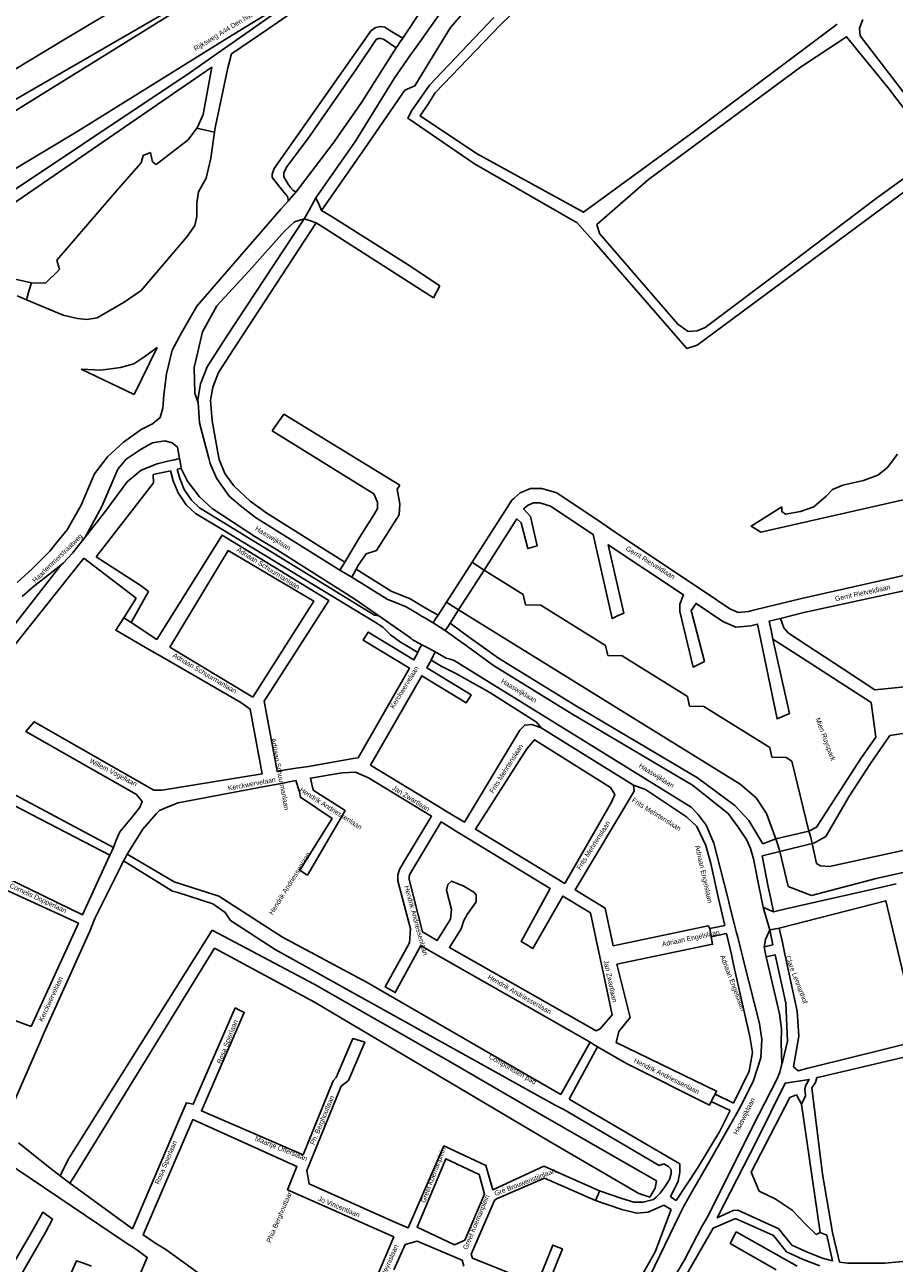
# Model space of a CAD drawing. Header units: metres. Extents: x 89872 to 99175, y 455036 to 468911.
# Tile 143 of 196: x 92389 to 92831, y 467668 to 468297. Entities that reach past the tile are written whole.
import ezdxf

# ---------------------------------------------------------------- set-up
doc = ezdxf.new("R2010")
doc.units = ezdxf.units.M
doc.layers.add('STRNM', color=7, linetype='Continuous')
doc.layers.add('Wegdeel doorgaand', color=1, linetype='Continuous')
doc.layers.add('Waterdeel', color=7, linetype='Continuous', true_color=0x00aaff)
doc.layers.add('Wegdeel', color=7, linetype='Continuous', true_color=0x9a9a9a)

msp = doc.modelspace()

# ---------------------------------------------------------------- linework, layer by layer
at = {"layer": 'Waterdeel', "lineweight": -3}
for p, q in [((92456.75, 468133.36), (92444.94, 468109.53)), ((92450.52, 468128.83), (92456.75, 468133.36)), ((92438.11, 468123.27), (92444.8, 468125.12)), ((92444.8, 468125.12), (92450.52, 468128.83)), ((92444.94, 468109.53), (92418.01, 468122.37)), ((92418.01, 468122.37), (92428.09, 468121.88)), ((92428.09, 468121.88), (92438.11, 468123.27)), ((92603.65, 468004.01), (92616.73, 468024.4)), ((92616.73, 468024.4), (92619.54, 468022.5)), ((92619.54, 468022.5), (92622.79, 468020.31)), ((92622.79, 468020.31), (92642.67, 468007.98)), ((92642.67, 468007.98), (92643.92, 468002.67)), ((92607.06, 468001.82), (92603.65, 468004.01)), ((92609.8, 468000.06), (92607.06, 468001.82)), ((92752.87, 467911.56), (92609.8, 468000.06)), ((92643.92, 468002.67), (92651.61, 468002.44)), ((92651.61, 468002.44), (92684.41, 467982.1)), ((92684.41, 467982.1), (92685.61, 467976.97)), ((92685.61, 467976.97), (92692.9, 467976.84)), ((92692.9, 467976.84), (92726.2, 467956.18)), ((92726.2, 467956.18), (92727.17, 467951.27)), ((92727.17, 467951.27), (92734.45, 467951.07)), ((92734.45, 467951.07), (92768, 467930.26)), ((92768, 467930.26), (92769.08, 467925.38)), ((92769.08, 467925.38), (92776.2, 467925.18)), ((92776.2, 467925.18), (92779.12, 467923.36)), ((92779.12, 467923.36), (92787.84, 467887.76)), ((92760.98, 467904.61), (92752.87, 467911.56)), ((92766.23, 467896.74), (92760.98, 467904.61)), ((92771.04, 467883.79), (92766.23, 467896.74)), ((92787.84, 467887.76), (92788.56, 467885.14)), ((92798.22, 467869.85), (92900.89, 467892.08)), ((92772.02, 467880.79), (92771.04, 467883.79)), ((92773.1, 467877.46), (92772.02, 467880.79)), ((92788.56, 467885.14), (92789.55, 467881.54)), ((92789.55, 467881.54), (92791.63, 467871.26)), ((92901.46, 467881.41), (92822.01, 467863.68)), ((92777.27, 467859.65), (92773.1, 467877.46)), ((92791.63, 467871.26), (92793.77, 467870.19)), ((92793.77, 467870.19), (92798.22, 467869.85)), ((92822.01, 467863.68), (92789.18, 467855.08)), ((92789.18, 467855.08), (92777.27, 467859.65)), ((92411.56, 467721.1), (92484.64, 467837.41)), ((92484.64, 467837.41), (92536.52, 467810.13)), ((92485.78, 467828.32), (92415.72, 467714.28)), ((92536.67, 467800.95), (92485.78, 467828.32)), ((92536.52, 467810.13), (92604.68, 467771.11)), ((92655.56, 467730.5), (92536.67, 467800.95)), ((92604.68, 467771.11), (92651.63, 467743.83)), ((92778.19, 467752.58), (92781.59, 467753.93)), ((92781.59, 467753.93), (92784.03, 467749.13)), ((92758.54, 467714.55), (92778.19, 467752.58)), ((92784.03, 467749.13), (92793.61, 467683.92)), ((92651.63, 467743.83), (92710.35, 467710.23)), ((92701.44, 467703.81), (92655.56, 467730.5)), ((92407.39, 467712.77), (92411.56, 467721.1)), ((92412.32, 467708.98), (92407.39, 467712.77)), ((92415.72, 467714.28), (92412.32, 467708.98)), ((92710.35, 467710.23), (92709.77, 467706.5)), ((92762.55, 467704.96), (92758.54, 467714.55)), ((92706.95, 467701.97), (92701.44, 467703.81)), ((92709.77, 467706.5), (92706.95, 467701.97)), ((92770.75, 467701.05), (92762.55, 467704.96)), ((92779.38, 467695.31), (92770.75, 467701.05)), ((92786.26, 467687.99), (92779.38, 467695.31)), ((92791.57, 467682.97), (92786.26, 467687.99)), ((92747.81, 467678.3), (92750.84, 467684.36)), ((92750.84, 467684.36), (92781.89, 467666.93)), ((92793.61, 467683.92), (92791.57, 467682.97)), ((92771.28, 467665.04), (92747.81, 467678.3))]:
    msp.add_line(p, q, dxfattribs=at)
for points in [[(92846.19, 468058.39), (92763.37, 468039.61), (92758.42, 468042.63), (92774.09, 468052.37), (92774.09, 468050.05), (92775.99, 468048.66), (92783.63, 468050.05), (92790.32, 468052.37), (92796.53, 468057.93), (92799.87, 468061.17), (92805.12, 468063.49), (92815.63, 468065.8), (92822.79, 468068.58), (92827.57, 468072.29), (92832.82, 468079.23)], [(92348.34, 467607.84), (92393.76, 467685.49), (92398.68, 467694.21), (92403.61, 467690.8), (92400.2, 467684.36), (92382.78, 467654.05)]]:
    msp.add_lwpolyline(points, dxfattribs=at)
at = {"layer": 'Wegdeel'}
for p, q in [((92565.48, 468294.28), (92567.73, 468295.78)), ((92567.73, 468295.78), (92570.31, 468296.42)), ((92570.31, 468296.42), (92572.35, 468296.1)), ((92572.35, 468296.1), (92574.93, 468294.38)), ((92516.17, 468224.23), (92565.48, 468294.28)), ((92567.95, 468289.76), (92557.96, 468274.83)), ((92569.02, 468290.3), (92567.95, 468289.76)), ((92570.42, 468290.3), (92569.02, 468290.3)), ((92571.71, 468289.87), (92570.42, 468290.3)), ((92574.86, 468287.72), (92571.71, 468289.87)), ((92574.93, 468294.38), (92577.4, 468292.88)), ((92577.4, 468292.88), (92581.45, 468290.4)), ((92581.45, 468290.4), (92579.73, 468287.83)), ((92578.19, 468285.46), (92574.86, 468287.72)), ((92579.12, 468286.92), (92578.19, 468285.46)), ((92579.73, 468287.83), (92579.12, 468286.92)), ((92557.96, 468274.83), (92533.25, 468239.38)), ((92472.48, 468238.78), (92476.83, 468244.69)), ((92476.83, 468244.69), (92481.2, 468243.73)), ((92456.25, 468226.28), (92472.48, 468238.78)), ((92481.2, 468243.73), (92485.88, 468242.7)), ((92485.88, 468242.7), (92483.94, 468229.52)), ((92533.25, 468239.38), (92522.5, 468224.98)), ((92449.57, 468230.91), (92453.39, 468232.3)), ((92453.39, 468232.3), (92454.34, 468227.67)), ((92437.16, 468214.23), (92448.62, 468227.2)), ((92448.62, 468227.2), (92449.57, 468230.91)), ((92454.34, 468227.67), (92456.25, 468226.28)), ((92483.94, 468229.52), (92481.55, 468219.33)), ((92481.55, 468219.33), (92477.73, 468212.38)), ((92515.09, 468221.33), (92516.17, 468224.23)), ((92515.09, 468219.72), (92515.09, 468221.33)), ((92520.45, 468213.12), (92515.09, 468219.72)), ((92522.5, 468224.98), (92521.11, 468222.08)), ((92521.11, 468222.08), (92521.11, 468220.15)), ((92521.11, 468220.15), (92521.21, 468219.61)), ((92521.21, 468219.61), (92523.32, 468216.31)), ((92405.65, 468177.65), (92437.16, 468214.23)), ((92522.93, 468210.05), (92520.45, 468213.12)), ((92523.32, 468216.31), (92524.44, 468214.56)), ((92524.44, 468214.56), (92525.73, 468213.16)), ((92525.73, 468213.16), (92527.33, 468212.44)), ((92477.73, 468212.38), (92476.78, 468206.83)), ((92476.78, 468206.83), (92476.78, 468199.88)), ((92523.26, 468208.76), (92522.93, 468210.05)), ((92525, 468209.76), (92523.24, 468207.74)), ((92523.24, 468207.74), (92523.26, 468208.76)), ((92527.33, 468212.44), (92525, 468209.76)), ((92533.69, 468202.76), (92537.4, 468209.39)), ((92537.4, 468209.39), (92538.99, 468205.8)), ((92531.41, 468198.69), (92533.69, 468202.76)), ((92538.99, 468205.8), (92540.24, 468202.99)), ((92540.24, 468202.99), (92545.58, 468199.65)), ((92475.82, 468195.24), (92472, 468189.69)), ((92476.78, 468199.88), (92475.82, 468195.24)), ((92491.71, 468138.63), (92531.41, 468198.69)), ((92537.43, 468196.73), (92497.12, 468135.13)), ((92534.57, 468197.66), (92531.41, 468198.69)), ((92531.41, 468198.69), (92534.57, 468197.66)), ((92537.43, 468196.73), (92534.57, 468197.66)), ((92534.57, 468197.66), (92537.43, 468196.73)), ((92542.12, 468193.73), (92537.43, 468196.73)), ((92545.58, 468199.65), (92583.77, 468175.71)), ((92472, 468189.69), (92448.62, 468162.36)), ((92597.04, 468158.61), (92542.12, 468193.73)), ((92407.09, 468173.01), (92405.65, 468177.65)), ((92583.77, 468175.71), (92600.35, 468164.74)), ((92399.93, 468166.07), (92407.09, 468173.01)), ((92391.55, 468161.94), (92392.8, 468166.17)), ((92392.8, 468166.17), (92399.93, 468166.07)), ((92600.35, 468164.74), (92598.8, 468161.86)), ((92390.29, 468157.64), (92391.55, 468161.94)), ((92409, 468149.85), (92390.29, 468157.64)), ((92448.62, 468162.36), (92440.02, 468156.34)), ((92598.8, 468161.86), (92597.04, 468158.61)), ((92440.02, 468156.34), (92426.18, 468148.46)), ((92416.16, 468148), (92409, 468149.85)), ((92420.93, 468147.54), (92416.16, 468148)), ((92426.18, 468148.46), (92420.93, 468147.54)), ((92482.04, 468123.55), (92491.71, 468138.63)), ((92497.12, 468135.13), (92487.82, 468120.62)), ((92478.72, 468114.95), (92482.04, 468123.55)), ((92487.82, 468120.62), (92484.97, 468113.24)), ((92477.39, 468107.01), (92478.72, 468114.95)), ((92484.97, 468113.24), (92483.87, 468106.69)), ((92477.51, 468105.25), (92477.39, 468107.01)), ((92483.87, 468106.69), (92484.57, 468096.05)), ((92478.17, 468095.1), (92477.51, 468105.25)), ((92480.23, 468087.36), (92478.17, 468095.1)), ((92484.57, 468096.05), (92487.51, 468079.97)), ((92515.16, 468091.02), (92518.4, 468095.63)), ((92518.4, 468095.63), (92521.1, 468099.45)), ((92521.1, 468099.45), (92579.98, 468063.46)), ((92482.29, 468079.62), (92480.23, 468087.36)), ((92566.71, 468059.07), (92515.16, 468091.02)), ((92456.73, 468074.36), (92462.11, 468075.57)), ((92462.11, 468075.57), (92465.57, 468076.35)), ((92465.57, 468076.35), (92468.13, 468076.93)), ((92468.13, 468076.93), (92468.53, 468074.4)), ((92482.95, 468077.12), (92482.29, 468079.62)), ((92483.65, 468074.5), (92482.95, 468077.12)), ((92487.51, 468079.97), (92488.13, 468076.54)), ((92488.13, 468076.54), (92491.15, 468069.42)), ((92441.46, 468065.09), (92448.62, 468071.11)), ((92448.62, 468071.11), (92456.73, 468074.36)), ((92463.42, 468070.73), (92454.66, 468068.79)), ((92454.66, 468068.79), (92454.82, 468064.63)), ((92464.79, 468065.64), (92463.42, 468070.73)), ((92468.92, 468071.94), (92466.88, 468071.49)), ((92466.88, 468071.49), (92468.15, 468066.79)), ((92468.53, 468074.4), (92468.92, 468071.94)), ((92486.83, 468067), (92483.65, 468074.5)), ((92491.15, 468069.42), (92495.7, 468063.04)), ((92454.33, 468064), (92425.7, 468027.11)), ((92430.48, 468050.27), (92441.46, 468065.09)), ((92454.82, 468064.63), (92454.33, 468064)), ((92467.37, 468059.53), (92464.79, 468065.64)), ((92468.15, 468066.79), (92470.49, 468061.24)), ((92493.3, 468057.93), (92486.83, 468067)), ((92495.7, 468063.04), (92503.98, 468055.28)), ((92579.98, 468063.46), (92578.64, 468061.38)), ((92471.48, 468053.49), (92467.37, 468059.53)), ((92470.49, 468061.24), (92474.19, 468055.81)), ((92474.19, 468055.81), (92478.26, 468051.98)), ((92498.85, 468053.12), (92493.3, 468057.93)), ((92568.62, 468054.9), (92566.71, 468059.07)), ((92578.64, 468061.38), (92580.07, 468053.97)), ((92420.13, 468037.08), (92430.48, 468050.27)), ((92476.12, 468049.14), (92471.48, 468053.49)), ((92478.26, 468051.98), (92567.16, 467997.41)), ((92506.63, 468047.08), (92498.85, 468053.12)), ((92503.98, 468055.28), (92512.35, 468049.26)), ((92567.18, 468048.88), (92568.62, 468051.66)), ((92568.62, 468051.66), (92568.62, 468054.9)), ((92580.07, 468053.97), (92579.6, 468048.41)), ((92490.91, 468040.2), (92476.12, 468049.14)), ((92549.54, 468020.22), (92506.63, 468047.08)), ((92512.35, 468049.26), (92552, 468024.3)), ((92559.55, 468036.83), (92567.18, 468048.88)), ((92579.6, 468048.41), (92568.17, 468030.21)), ((92417.41, 468033.61), (92420.13, 468037.08)), ((92567.21, 467994.06), (92490.91, 468040.2)), ((92413.74, 468028.93), (92417.41, 468033.61)), ((92552, 468024.3), (92559.55, 468036.83)), ((92419.5, 468026.3), (92392.29, 467992.42)), ((92409, 468023.87), (92413.74, 468028.93)), ((92445.98, 468006.07), (92419.5, 468026.3)), ((92425.7, 468027.11), (92448.56, 468012.32)), ((92562.89, 468028.5), (92558.59, 468022.48)), ((92568.17, 468030.21), (92562.89, 468028.5)), ((92375.41, 467981.56), (92407.75, 468022.89)), ((92407.75, 468022.89), (92409, 468023.87)), ((92549.54, 468020.22), (92550.68, 468022.11)), ((92550.68, 468022.11), (92549.54, 468020.22)), ((92552.37, 468018.6), (92549.54, 468020.22)), ((92550.68, 468022.11), (92552, 468024.3)), ((92552, 468024.3), (92550.68, 468022.11)), ((92555.68, 468016.72), (92552.37, 468018.6)), ((92556.59, 468018.53), (92555.68, 468016.72)), ((92555.68, 468016.72), (92556.59, 468018.53)), ((92557.75, 468020.82), (92556.59, 468018.53)), ((92556.59, 468018.53), (92557.75, 468020.82)), ((92558.59, 468022.48), (92557.75, 468020.82)), ((92557.75, 468020.82), (92575.61, 468009.69)), ((92448.56, 468012.32), (92452.22, 468009.48)), ((92573.51, 468005.6), (92555.68, 468016.72)), ((92439.73, 467996.16), (92445.98, 468006.07)), ((92452.22, 468009.48), (92443.43, 467993.73)), ((92583.2, 468001.59), (92573.51, 468005.6)), ((92575.61, 468009.69), (92585.24, 468005.7)), ((92585.24, 468005.7), (92591.25, 468002.17)), ((92588.92, 467998.23), (92583.2, 468001.59)), ((92591.25, 468002.17), (92594.96, 467999.99)), ((92594.96, 467999.99), (92599.4, 467997.39)), ((92441.61, 467994.92), (92439.73, 467996.16)), ((92443.43, 467993.73), (92441.61, 467994.92)), ((92567.16, 467997.41), (92569.4, 467997.07)), ((92571.34, 467991.3), (92567.21, 467994.06)), ((92569.4, 467997.07), (92582.73, 467987.79)), ((92591.08, 467996.97), (92588.92, 467998.23)), ((92592.62, 467996.06), (92591.08, 467996.97)), ((92596.93, 467993.53), (92592.62, 467996.06)), ((92598.18, 467995.49), (92596.93, 467993.53)), ((92599.4, 467997.39), (92598.18, 467995.49)), ((92604.31, 467991.5), (92605.5, 467993.36)), ((92605.5, 467993.36), (92611.45, 467989.05)), ((92767.59, 467994.36), (92770.58, 467995.1)), ((92768.58, 467989.84), (92767.59, 467994.36)), ((92770.58, 467995.1), (92773.41, 467995.8)), ((92773.41, 467995.8), (92775.04, 467991.05)), ((92392.29, 467992.42), (92344.9, 467932.71)), ((92575.22, 467987.41), (92571.34, 467991.3)), ((92580.31, 467983.7), (92575.22, 467987.41)), ((92582.73, 467987.79), (92584.85, 467986.33)), ((92603.11, 467989.63), (92604.31, 467991.5)), ((92609.18, 467985.23), (92603.11, 467989.63)), ((92611.45, 467989.05), (92614.77, 467986.65)), ((92614.77, 467986.65), (92630.08, 467975.57)), ((92769.58, 467985.32), (92768.58, 467989.84)), ((92775.04, 467991.05), (92777.43, 467988.27)), ((92777.43, 467988.27), (92804.84, 467970.36)), ((92584.35, 467981.33), (92580.31, 467983.7)), ((92589.06, 467978.55), (92584.35, 467981.33)), ((92584.85, 467986.33), (92585.8, 467985.66)), ((92585.8, 467985.66), (92586.2, 467985.09)), ((92586.2, 467985.09), (92591.1, 467982.44)), ((92590.23, 467980.78), (92589.06, 467978.55)), ((92591.1, 467982.44), (92590.23, 467980.78)), ((92610.89, 467984), (92609.18, 467985.23)), ((92612.5, 467982.83), (92610.89, 467984)), ((92627.62, 467971.89), (92612.5, 467982.83)), ((92784.09, 467975.94), (92769.58, 467985.32)), ((92595.92, 467974.52), (92596.98, 467976.75)), ((92601.08, 467971.55), (92595.92, 467974.52)), ((92596.98, 467976.75), (92597.94, 467978.76)), ((92597.94, 467978.76), (92603.47, 467975.58)), ((92603.47, 467975.58), (92605.52, 467975.04)), ((92605.52, 467975.04), (92607.56, 467974.49)), ((92607.56, 467974.49), (92728.05, 467899.98)), ((92630.08, 467975.57), (92669.74, 467951.17)), ((92819.45, 467953.08), (92784.09, 467975.94)), ((92604.73, 467969.71), (92601.08, 467971.55)), ((92608.83, 467967.65), (92604.73, 467969.71)), ((92667.42, 467947.41), (92627.62, 467971.89)), ((92804.84, 467970.36), (92821.36, 467959.56)), ((92625.75, 467958.11), (92608.83, 467967.65)), ((92649.43, 467943.03), (92625.75, 467958.11)), ((92821.36, 467959.56), (92839.98, 467961.41)), ((92669.74, 467951.17), (92731.15, 467914.79)), ((92821.9, 467935.52), (92819.45, 467953.08)), ((92651.74, 467940.15), (92649.43, 467943.03)), ((92728.64, 467911.14), (92667.42, 467947.41)), ((92698.7, 467911.1), (92651.74, 467940.15)), ((92844.76, 467938.72), (92829.01, 467936.26)), ((92814.58, 467925.2), (92821.9, 467935.52)), ((92829.01, 467936.26), (92819.04, 467922.18)), ((92791.63, 467889.75), (92814.58, 467925.2)), ((92819.04, 467922.18), (92808.13, 467905.16)), ((92432.69, 467875.55), (92360.79, 467912.89)), ((92363.7, 467917.27), (92434.6, 467879.44)), ((92746.75, 467896.78), (92728.64, 467911.14)), ((92731.15, 467914.79), (92750.27, 467900.86)), ((92704.8, 467908.88), (92698.7, 467911.1)), ((92725.71, 467895.04), (92704.8, 467908.88)), ((92808.13, 467905.16), (92796.4, 467885.12)), ((92728.05, 467899.98), (92731.59, 467896.16)), ((92750.27, 467900.86), (92757.24, 467893.17)), ((92730.94, 467890.12), (92725.71, 467895.04)), ((92731.59, 467896.16), (92735.69, 467890.83)), ((92751.9, 467889.79), (92746.75, 467896.78)), ((92757.24, 467893.17), (92764.34, 467881.24)), ((92735.47, 467880.39), (92730.94, 467890.12)), ((92735.69, 467890.83), (92739.48, 467881.73)), ((92756.19, 467883.54), (92751.9, 467889.79)), ((92771.04, 467883.79), (92787.84, 467887.76)), ((92787.84, 467887.76), (92791.63, 467889.75)), ((92737.92, 467871.32), (92735.47, 467880.39)), ((92739.48, 467881.73), (92746.39, 467854.57)), ((92758.15, 467878.88), (92756.19, 467883.54)), ((92764.34, 467881.24), (92771.04, 467883.79)), ((92789.55, 467881.54), (92773.1, 467877.46)), ((92790.62, 467881.88), (92789.55, 467881.54)), ((92796.4, 467885.12), (92790.62, 467881.88)), ((92433.69, 467877.6), (92432.69, 467875.55)), ((92434.6, 467879.44), (92433.69, 467877.6)), ((92439.62, 467872.63), (92440.39, 467874.04)), ((92440.39, 467874.04), (92441.51, 467876.11)), ((92441.51, 467876.11), (92465.32, 467861.94)), ((92759.76, 467873.63), (92758.15, 467878.88)), ((92762.72, 467858.37), (92759.76, 467873.63)), ((92773.1, 467877.46), (92764.04, 467875.16)), ((92764.04, 467875.16), (92767.21, 467859.42)), ((92464.43, 467857.2), (92439.62, 467872.63)), ((92741.97, 467853.54), (92737.92, 467871.32)), ((92465.32, 467861.94), (92488.1, 467854.75)), ((92467.27, 467856.55), (92464.43, 467857.2)), ((92485.02, 467850.92), (92467.27, 467856.55)), ((92488.1, 467854.75), (92520.32, 467833.88)), ((92746.39, 467854.57), (92747.09, 467851.84)), ((92763.21, 467855.9), (92762.72, 467858.37)), ((92763.72, 467853.26), (92763.21, 467855.9)), ((92767.21, 467859.42), (92768.24, 467854.31)), ((92491.19, 467846.48), (92485.02, 467850.92)), ((92743.12, 467848.46), (92741.97, 467853.54)), ((92745.08, 467839.88), (92743.12, 467848.46)), ((92747.09, 467851.84), (92747.67, 467849.52)), ((92747.67, 467849.52), (92749.87, 467840.89)), ((92764.52, 467849.13), (92763.72, 467853.26)), ((92767.85, 467847.62), (92764.52, 467849.13)), ((92768.24, 467854.31), (92769.76, 467846.75)), ((92494.03, 467842.41), (92491.19, 467846.48)), ((92516.74, 467827.59), (92494.03, 467842.41)), ((92769.76, 467846.75), (92767.85, 467847.62)), ((92737.48, 467838.28), (92745.08, 467839.88)), ((92737.87, 467836.05), (92737.48, 467838.28)), ((92738.21, 467834.16), (92737.87, 467836.05)), ((92746, 467835.8), (92738.21, 467834.16)), ((92748.43, 467825.15), (92746, 467835.8)), ((92749.87, 467840.89), (92750.9, 467836.83)), ((92750.9, 467836.83), (92751.66, 467833.86)), ((92520.32, 467833.88), (92563.37, 467810.92)), ((92751.66, 467833.86), (92753.54, 467826.34)), ((92658.97, 467748.59), (92516.74, 467827.59)), ((92749.57, 467820.11), (92748.43, 467825.15)), ((92753.54, 467826.34), (92754.25, 467823.53)), ((92754.25, 467823.53), (92754.8, 467821.32)), ((92757.9, 467783.49), (92749.57, 467820.11)), ((92754.8, 467821.32), (92762.65, 467790.06)), ((92563.37, 467810.92), (92661.75, 467753.96)), ((92762.65, 467790.06), (92763.92, 467781.99)), ((92661.75, 467753.96), (92676.67, 467780.61)), ((92676.67, 467780.61), (92678.8, 467779.31)), ((92678.8, 467779.31), (92680.5, 467778.26)), ((92759.13, 467775.4), (92757.9, 467783.49)), ((92763.92, 467781.99), (92763.42, 467772.71)), ((92680.5, 467778.26), (92666.01, 467751.67)), ((92757.41, 467765.84), (92759.13, 467775.4)), ((92763.42, 467772.71), (92759.5, 467760.69)), ((92749.6, 467749.67), (92757.41, 467765.84)), ((92759.5, 467760.69), (92753.09, 467747.97)), ((92738.93, 467751.85), (92740.18, 467754.27)), ((92740.18, 467754.27), (92749.6, 467749.67)), ((92663.29, 467746.37), (92658.97, 467748.59)), ((92666.01, 467751.67), (92722.32, 467718.76)), ((92738.25, 467750.54), (92738.93, 467751.85)), ((92747.77, 467745.89), (92738.25, 467750.54)), ((92753.09, 467747.97), (92751.03, 467744.29)), ((92711.74, 467717.91), (92663.29, 467746.37)), ((92751.03, 467744.29), (92737.55, 467720.29)), ((92742.62, 467735.33), (92747.77, 467745.89)), ((92731.27, 467716.58), (92742.62, 467735.33)), ((92714.09, 467718.87), (92711.74, 467717.91)), ((92716.44, 467717.51), (92714.09, 467718.87)), ((92717.85, 467715.99), (92716.44, 467717.51)), ((92720.46, 467700.27), (92731.27, 467716.58)), ((92722.32, 467718.76), (92722.32, 467714.59)), ((92737.55, 467720.29), (92729.3, 467706.21)), ((92714.55, 467707.22), (92716.99, 467710.93)), ((92716.99, 467710.93), (92717.91, 467713.83)), ((92721.36, 467709.96), (92717.54, 467702.08)), ((92717.91, 467713.83), (92717.85, 467715.99)), ((92722.32, 467714.59), (92721.36, 467709.96)), ((92680.71, 467703.25), (92681.51, 467705.11)), ((92681.51, 467705.11), (92692.72, 467701.16)), ((92710.27, 467701.97), (92712.29, 467703.94)), ((92712.29, 467703.94), (92713.11, 467705.13)), ((92713.11, 467705.13), (92714.55, 467707.22)), ((92729.3, 467706.21), (92724.54, 467697.72)), ((92679.41, 467700.21), (92680.71, 467703.25)), ((92692.72, 467695.6), (92679.41, 467700.21)), ((92692.72, 467701.16), (92698.93, 467699.3)), ((92698.93, 467699.3), (92703.7, 467699.3)), ((92703.7, 467699.3), (92708.95, 467700.69)), ((92714.2, 467697.91), (92706.09, 467694.21)), ((92708.95, 467700.69), (92710.27, 467701.97)), ((92717.85, 467695.63), (92714.2, 467697.91)), ((92717.54, 467702.08), (92720.46, 467700.27)), ((92724.54, 467697.72), (92723.12, 467694.9)), ((92700.36, 467693.74), (92692.72, 467695.6)), ((92706.09, 467694.21), (92700.36, 467693.74)), ((92722.13, 467692.94), (92704.57, 467656.91)), ((92709.72, 467674.12), (92717.85, 467695.63)), ((92723.12, 467694.9), (92722.13, 467692.94)), ((92702.08, 467660.63), (92709.72, 467674.12))]:
    msp.add_line(p, q, dxfattribs=at)
for points in [[(92661.09, 468326.38), (92630.99, 468296.97), (92597.93, 468262.69), (92594.27, 468256.78), (92590.26, 468250.92), (92619.03, 468231.84), (92673.25, 468202.02), (92729.68, 468243.22), (92802.2, 468297.52)], [(92614.52, 468306.05), (92605.81, 468295.82), (92595.21, 468278.77), (92587.65, 468266.22), (92582.55, 468263.95), (92562.44, 468234.68), (92540.24, 468202.99), (92538.99, 468205.8), (92537.4, 468209.39), (92557.5, 468238.08), (92577.07, 468269.98), (92585.15, 468281.42), (92588.25, 468285.8), (92608.46, 468314.39)], [(92815.19, 468299.99), (92813.46, 468295.49), (92813.8, 468291.68), (92853.61, 468239.76), (92857.08, 468237.68), (92861.92, 468239.41), (92864, 468236.64), (92863.31, 468234.56), (92860.88, 468230.76), (92731.06, 468134.51), (92725.87, 468132.78), (92678.57, 468187.18), (92675.39, 468190.75), (92669.92, 468196.88), (92667.79, 468198.1), (92617.99, 468226.65), (92584.06, 468249.85), (92586.14, 468253.65), (92595.14, 468266.52), (92627.68, 468300.97)], [(92875.83, 468018.44), (92785.17, 467998.71), (92773.41, 467995.8), (92770.58, 467995.1), (92767.59, 467994.36), (92768.58, 467989.84), (92769.58, 467985.32), (92777.9, 467947.52), (92774.09, 467945.81), (92771.7, 467944.74), (92761.76, 467992.92), (92758.37, 467992.09), (92750.71, 467991.41), (92744.11, 467994.26), (92730.51, 468003.37), (92728.05, 467999.78), (92734.73, 467973.85), (92731.81, 467972.43), (92729, 467971.07), (92722.32, 467999.32), (92722.32, 468003.03), (92724.06, 468007.68), (92685.91, 468033.23), (92693.79, 467998.37), (92690.88, 467997.27), (92687.9, 467995.72), (92678.14, 468038.44), (92656.62, 468052.85), (92651.07, 468054.53), (92647.96, 468054.53), (92645.12, 468053.28), (92642.91, 468051.38), (92646.42, 468047.49), (92649.76, 468032.67), (92647.37, 468031.97), (92644.99, 468031.28), (92641.65, 468044.24), (92639.48, 468046.34), (92622.79, 468020.31), (92609.8, 468000.06), (92605.5, 467993.36), (92604.31, 467991.5), (92603.11, 467989.63), (92600.69, 467991.16), (92596.93, 467993.53), (92598.18, 467995.49), (92599.4, 467997.39), (92603.65, 468004.01), (92616.73, 468024.4), (92633.33, 468050.29), (92636.88, 468055.82), (92638.14, 468056.91), (92641.17, 468059.53), (92646.42, 468061.84), (92652.15, 468061.84), (92659.79, 468059.53), (92682.21, 468044.51), (92689.98, 468039.31), (92728.13, 468013.76), (92734.58, 468009.44), (92747.62, 468000.71), (92751.91, 467998.86), (92757.16, 467999.32), (92759.67, 467999.94), (92765.9, 468001.48), (92772.29, 468003.05), (92783.42, 468005.8), (92878.74, 468027.2)], [(92347.29, 467879.95), (92418.7, 467845.3), (92431.54, 467873.07), (92432.69, 467875.55), (92433.69, 467877.6), (92434.6, 467879.44), (92435.8, 467883.12), (92437.81, 467887.37), (92444.49, 467895.47), (92448.01, 467900.04), (92449.07, 467902.86), (92446.25, 467906.38), (92389.95, 467938.41), (92392.12, 467940.94), (92394.18, 467943.34), (92455.05, 467908.49), (92459.27, 467908.49), (92510, 467916.92), (92504.02, 467949.74), (92499.21, 467953.07), (92459.4, 467976.06), (92452.79, 467979.88), (92435.68, 467989.76), (92439.73, 467996.16), (92441.61, 467994.92), (92443.43, 467993.73), (92456.52, 467985.1), (92489.73, 468038.08), (92543.88, 468004.86), (92511.15, 467953.77), (92517.62, 467918.18), (92526.15, 467919.6), (92533.54, 467920.52), (92556.28, 467924.61), (92558.85, 467925.03), (92584.92, 467970.45), (92561.42, 467984.74), (92562.76, 467986.95), (92563.91, 467988.84), (92587.11, 467974.73), (92589.06, 467978.55), (92590.23, 467980.78), (92591.1, 467982.44), (92594.52, 467980.6), (92597.94, 467978.76), (92596.98, 467976.75), (92595.92, 467974.52), (92593.63, 467970.77), (92616.23, 467957.02), (92615, 467955), (92613.73, 467952.92), (92591.13, 467966.67), (92565.11, 467921.34), (92599.13, 467900.59), (92604.02, 467897.61), (92612.77, 467892.27), (92641.01, 467939.11), (92643.47, 467941.58), (92646.99, 467941.93), (92651.74, 467940.15), (92698.7, 467911.1), (92699.07, 467908.14), (92669.04, 467857.96), (92684.29, 467848.66), (92688.43, 467829.59), (92736.59, 467839.74), (92737.48, 467838.28), (92737.87, 467836.05), (92738.21, 467834.16), (92738.9, 467830.31), (92690.27, 467820.15), (92696.96, 467793.05), (92691.32, 467786.01), (92689.92, 467780.38), (92740.94, 467755.74), (92740.18, 467754.27), (92738.93, 467751.85), (92738.25, 467750.54), (92737.29, 467748.68), (92695.2, 467769.82), (92680.5, 467778.26), (92678.8, 467779.31), (92676.67, 467780.61), (92602.02, 467823.17), (92595.83, 467826.71), (92590.69, 467829.65), (92577.69, 467805.75), (92575.18, 467807.21), (92572.62, 467808.69), (92584.88, 467831.12), (92585.49, 467838.17), (92579, 467862.45), (92579, 467865.63), (92579.86, 467868.33), (92582.45, 467872.66), (92596.04, 467895.41), (92564.13, 467914.83), (92557.44, 467917.64), (92550.76, 467917.29), (92534.53, 467914.64), (92536, 467908.63), (92552.3, 467898.21), (92549.02, 467892.61), (92533.03, 467865.36), (92531.46, 467866.39), (92529.13, 467867.92), (92545.56, 467894.16), (92529.5, 467904.95), (92528.94, 467907.79), (92527.18, 467913.42), (92518.81, 467911.84), (92511.23, 467910.41), (92467.36, 467902.16), (92462.64, 467900.23), (92457.86, 467898.28), (92456.25, 467896.47), (92449.42, 467888.78), (92441.51, 467876.11), (92440.39, 467874.04), (92439.62, 467872.63), (92438.19, 467869.74), (92425.08, 467843.38), (92422.45, 467837), (92399.38, 467785.43), (92396.99, 467779.93), (92382.52, 467746.89)], [(92839.43, 467799.82), (92826.83, 467852.42), (92772.8, 467838.52), (92770.06, 467838), (92767.94, 467837.61), (92766.42, 467842.72), (92764.52, 467849.13), (92767.85, 467847.62), (92769.76, 467846.75), (92776.17, 467848.39), (92824.81, 467859.31), (92832.17, 467860.97)], [(92720.28, 467662.7), (92724.41, 467669.77), (92733.24, 467686.65), (92735.1, 467689.9), (92736.74, 467692.77), (92759.35, 467737.92), (92771.53, 467761.68), (92773.1, 467765.34), (92774.12, 467769.58), (92774.34, 467770.49), (92776.89, 467781.19), (92776.03, 467800.4), (92770.68, 467825.02), (92766.07, 467823.95), (92765.57, 467826.34), (92765.02, 467829.01), (92769.58, 467830.08), (92767.94, 467837.61), (92770.06, 467838), (92772.8, 467838.52), (92774.37, 467831.19), (92775.45, 467826.13), (92781.8, 467796.31), (92782.66, 467783.65), (92780.08, 467768.15), (92782.32, 467766.08), (92787.32, 467767.32), (92790.83, 467768.19), (92843.52, 467781.21)], [(92386.19, 467729.44), (92389.44, 467726.89), (92400.72, 467718.02), (92407.39, 467712.77), (92412.32, 467708.98), (92444.16, 467685.87), (92468.57, 467742.9), (92471.65, 467749.85), (92475.03, 467749.07), (92496.34, 467797.97), (92498.6, 467796.86), (92500.92, 467795.74), (92479.17, 467745.7), (92530.81, 467723.33), (92546.11, 467761.05), (92547.62, 467762.65), (92556.14, 467782.53), (92559.58, 467781.38), (92562.18, 467780.52), (92553.85, 467761.2), (92550.2, 467758.3), (92535.72, 467722.85), (92532.68, 467715.35), (92533.87, 467708.6), (92577.79, 467689.11), (92584.23, 467686.25), (92602.4, 467727.92), (92623.65, 467718.01), (92627.2, 467705.67), (92653.16, 467717.61), (92681.51, 467705.11), (92680.71, 467703.25), (92679.41, 467700.21), (92653.49, 467711.53), (92629.1, 467701.06), (92628.15, 467700.27), (92626.98, 467697.56), (92616.29, 467672.94), (92616.91, 467670.86), (92649.76, 467657.78), (92657.73, 467677.57), (92660.19, 467676.58), (92662.64, 467675.59), (92652.7, 467650.92)], [(92844.88, 467774.96), (92793.07, 467762.88), (92791.92, 467762.61), (92791.16, 467760.15), (92789.4, 467757.45), (92794.79, 467713.51), (92799.87, 467683.87), (92803.4, 467668.97), (92807.68, 467668.46), (92826.44, 467668.46), (92841, 467669.71)], [(92433.69, 467628.89), (92451.71, 467671.31), (92445.76, 467675.7), (92440.57, 467678.84), (92385.43, 467716.18), (92379.63, 467721.2), (92363.09, 467714.66), (92335.45, 467713.91), (92296.94, 467713.34), (92292.81, 467713.44), (92273.35, 467713.15), (92272.46, 467711.62), (92271.5, 467709.97), (92271.5, 467708.29), (92271.57, 467654.13)], [(92793.4, 467666.97), (92784.93, 467670.28), (92776.48, 467674.21), (92769.89, 467682.4), (92750.91, 467690.95), (92750.12, 467690.89), (92739.15, 467686.09), (92722.14, 467656.39)], [(92612.56, 467666.89), (92611.65, 467669.96), (92588.88, 467679.54), (92582.71, 467677.91), (92577.03, 467665.03)], [(92403.69, 467642.34), (92415.72, 467669.58), (92419.25, 467668.35), (92423.3, 467666.93)]]:
    msp.add_lwpolyline(points, dxfattribs=at)
for points in [[(92726.49, 468141.42), (92721.3, 468145.23), (92681.49, 468191.28), (92680.1, 468195.78), (92706.41, 468218.62), (92783.61, 468275.74), (92806.95, 468291.12), (92828.07, 468265.16), (92849.53, 468237.12), (92850.57, 468234), (92850.22, 468229.5), (92821.49, 468208.73), (92775.3, 468173.62), (92735.15, 468143.5), (92730.99, 468141.77)], [(92505.37, 467955.73), (92463.18, 467981.19), (92492.8, 468030.2), (92536.37, 468004.54)], [(92663.86, 467861.12), (92618.42, 467888.83), (92644.53, 467929.61), (92648.4, 467934.18), (92687.1, 467909.9), (92689.21, 467906.38), (92687.46, 467902.51)], [(92679.71, 467786.36), (92605.19, 467828.71), (92611.1, 467838.1), (92612.51, 467842.32), (92614.27, 467845.49), (92618.84, 467851.83), (92618.84, 467855.35), (92617.52, 467856.74), (92612.58, 467859.74), (92608.78, 467861.31), (92606.18, 467862.39), (92604.41, 467860.63), (92603.71, 467857.81), (92606.18, 467847.96), (92605.82, 467843.03), (92598.99, 467832.23), (92591.56, 467836.61), (92584.72, 467863.2), (92584.72, 467864.75), (92585.11, 467865.97), (92600.92, 467892.43), (92609.64, 467887.13), (92615.29, 467883.69), (92656.33, 467858.71), (92641.57, 467831.78), (92644.85, 467829.85), (92647.62, 467828.22), (92662.83, 467854.76), (92676.9, 467846.2), (92680.28, 467830.18), (92682.73, 467818.56), (92687.81, 467794.46), (92681.82, 467787.42)], [(92392.75, 467788.48), (92381.6, 467792.7), (92378.08, 467793.05), (92366.45, 467792.9), (92325.18, 467812.97), (92313.38, 467820.07), (92325.98, 467849.91), (92347.52, 467872.74), (92416.68, 467841.05)], [(92749.33, 467695.05), (92741.24, 467691.36), (92761.13, 467730.38), (92775.78, 467759.82), (92786.88, 467761.43), (92787.88, 467761.67), (92786.29, 467758.8), (92785.77, 467756.93), (92786.18, 467753.31), (92784.03, 467749.13), (92793.61, 467683.92), (92796.96, 467682.52), (92799.88, 467669.58), (92794.72, 467670.96), (92786.59, 467674.14), (92779.14, 467677.6), (92773.64, 467684.44), (92772.53, 467685.82), (92751.67, 467695.21)], [(92550.89, 467619.3), (92537.27, 467626.01), (92529.32, 467630.18), (92505.85, 467643.06), (92461.11, 467675.31), (92455.57, 467678.67), (92449.59, 467682.71), (92474.76, 467741.26), (92527.71, 467717.48), (92523, 467705.67), (92576.91, 467681.75), (92566.07, 467656.19), (92564.12, 467651.04)], [(92607.85, 467677.72), (92588.79, 467686.59), (92603.35, 467721.38), (92620.38, 467713.48), (92622.94, 467703.36), (92613.09, 467680.11)]]:
    msp.add_lwpolyline(points, close=True, dxfattribs=at)
at = {"layer": 'Wegdeel doorgaand'}
for points in [[(92374.83, 468268.93), (92409.35, 468289.65), (92471.39, 468326.9)], [(92608.46, 468314.39), (92588.25, 468285.8), (92585.15, 468281.42), (92577.07, 468269.98), (92557.5, 468238.08), (92537.4, 468209.39), (92533.69, 468202.76), (92531.41, 468198.69), (92526.48, 468197.09), (92521.34, 468192.35), (92503.32, 468172.12), (92487.01, 468154.59), (92479.71, 468141.39), (92475.55, 468123.14), (92475.78, 468110.24), (92477.51, 468105.25), (92478.17, 468095.1), (92480.23, 468087.36), (92482.29, 468079.62), (92482.95, 468077.12), (92483.65, 468074.5), (92486.83, 468067), (92493.3, 468057.93), (92498.85, 468053.12), (92506.63, 468047.08), (92549.54, 468020.22), (92552.37, 468018.6), (92555.68, 468016.72), (92573.51, 468005.6), (92583.2, 468001.59), (92588.92, 467998.23), (92591.08, 467996.97), (92592.62, 467996.06), (92596.93, 467993.53), (92600.69, 467991.16), (92603.11, 467989.63), (92609.18, 467985.23), (92610.89, 467984), (92612.5, 467982.83), (92627.62, 467971.89), (92667.42, 467947.41), (92728.64, 467911.14), (92746.75, 467896.78), (92751.9, 467889.79), (92756.19, 467883.54), (92758.15, 467878.88), (92759.76, 467873.63), (92762.72, 467858.37), (92763.21, 467855.9), (92763.72, 467853.26), (92764.52, 467849.13), (92766.42, 467842.72), (92767.94, 467837.61), (92765.82, 467832.79), (92765.02, 467829.01), (92765.57, 467826.34), (92766.07, 467823.95), (92772.86, 467795.04), (92773.96, 467787.38), (92773.77, 467780.32), (92774.12, 467769.58), (92773.1, 467765.34), (92771.53, 467761.68), (92759.35, 467737.92), (92736.74, 467692.77), (92735.1, 467689.9), (92733.24, 467686.65), (92724.41, 467669.77), (92720.28, 467662.7)], [(92519.99, 468307.41), (92492.59, 468290.53), (92416.48, 468243.17), (92322.19, 468186.88), (92274.1, 468154.68), (92240.78, 468128), (92215.04, 468106.03), (92181.34, 468077.99), (92166.16, 468063.57), (92168.8, 468061.17), (92171.92, 468058.34), (92167.82, 468055.39), (92157.7, 468043.98), (92145.59, 468031.47), (92112.45, 467995.13), (92091.95, 467971.67), (92084.3, 467961.51), (92081.5, 467957.79), (92056.74, 467926.4), (92011.38, 467858.06)], [(92532.15, 468308.26), (92512.88, 468295.07), (92494.48, 468282.47), (92492.53, 468275.38), (92486.32, 468245.73), (92485.88, 468242.7), (92481.2, 468243.73), (92476.83, 468244.69), (92477.26, 468245.27), (92480.12, 468251.75), (92484.56, 468275.68), (92368.42, 468196.17)], [(92017, 467918.12), (92038.2, 467949.56), (92065.09, 467984.8), (92099.92, 468026.47), (92140.06, 468069.28), (92177.17, 468107.16), (92226.4, 468148.46), (92252.43, 468167.67), (92272.59, 468182.55), (92308.36, 468205.74), (92326.36, 468217.41), (92464.36, 468302.88)], [(92464.35, 468305.28), (92299.82, 468210.44)], [(92363.65, 468199.88), (92473.44, 468273.06), (92485.52, 468281.52), (92494.93, 468288.1), (92518.21, 468304.39)], [(92385.61, 468013.96), (92393.24, 468020.91), (92402.14, 468030), (92405.39, 468033.98), (92410.91, 468040.82), (92418.07, 468053.33), (92421.87, 468062.14), (92424.89, 468069.15), (92431.43, 468077.88), (92439.55, 468085.29), (92448.62, 468091.77), (92454.34, 468094.55), (92458.16, 468097.79), (92459.6, 468102.58), (92460.07, 468109.37), (92461.5, 468120.03), (92464.37, 468132.07), (92469.14, 468140.87), (92476.78, 468154.3), (92519.6, 468203.55), (92523.24, 468207.74), (92525, 468209.76), (92527.33, 468212.44), (92546.66, 468237.83), (92550.06, 468242.73), (92558.58, 468254.99), (92560.84, 468258.24), (92578.19, 468285.46), (92579.12, 468286.92), (92579.73, 468287.83), (92581.45, 468290.4), (92591.53, 468305.45)], [(92377.01, 468169.77), (92392.8, 468166.17), (92391.55, 468161.94), (92390.29, 468157.64), (92385.61, 468159.58)], [(92388.06, 468006.96), (92393.72, 468011.83), (92407.75, 468022.89), (92409, 468023.87), (92413.74, 468028.93), (92417.41, 468033.61), (92420.13, 468037.08), (92428.57, 468052.59), (92436.68, 468071.58), (92440.98, 468076.67), (92448.62, 468081.77), (92454.34, 468085.01), (92460.55, 468085.94), (92464.37, 468085.01), (92465.2, 468084.3), (92467.03, 468082.75), (92468.13, 468076.93), (92468.53, 468074.4), (92468.92, 468071.94), (92472.19, 468065.47), (92478.17, 468057.51), (92484.59, 468051.59), (92506.4, 468037.43), (92517.35, 468030.82), (92543.75, 468014.08), (92551.06, 468009.45), (92557.16, 468005.58), (92569.4, 467997.07), (92582.73, 467987.79), (92584.85, 467986.33), (92585.8, 467985.66), (92586.2, 467985.09), (92591.1, 467982.44), (92594.52, 467980.6), (92597.94, 467978.76), (92603.47, 467975.58), (92605.52, 467975.04), (92607.56, 467974.49), (92728.05, 467899.98), (92731.59, 467896.16), (92735.69, 467890.83), (92739.48, 467881.73), (92746.39, 467854.57), (92747.09, 467851.84), (92747.67, 467849.52), (92749.87, 467840.89), (92750.9, 467836.83), (92751.66, 467833.86), (92753.54, 467826.34), (92754.25, 467823.53), (92754.8, 467821.32), (92762.65, 467790.06), (92763.92, 467781.99), (92763.42, 467772.71), (92759.5, 467760.69), (92753.09, 467747.97), (92751.03, 467744.29), (92737.55, 467720.29), (92729.3, 467706.21), (92724.54, 467697.72), (92723.12, 467694.9), (92722.13, 467692.94), (92704.57, 467656.91)]]:
    msp.add_lwpolyline(points, dxfattribs=at)

# ---------------------------------------------------------------- texts
at = {"layer": 'STRNM'}
for s, rotation, p in [('Rijksweg A44 Den haag - Amsterdam', 31.46487, (92476.23, 468283.79)), ('Haarlemmerstraatweg', 44.3517, (92394.76, 468013.62)), ('Haaswijklaan', 328.8692, (92506.19, 468040.72)), ('Adriaan Schuurmanlaan', 327.91564, (92496.82, 468030.04)), ('Gerrit Rietveldlaan', 328.32868, (92694.52, 468030.61)), ('Gerrit Rietveldlaan', 12.35483, (92801.42, 468004.47)), ('Adriaan Schuurmanlaan', 329.40956, (92464.34, 467976.35)), ('Kerckwervelaan', 58.45633, (92576.89, 467949.7)), ('Haaswijklaan', 329.20329, (92631.16, 467963.22)), ('Mien Ruyspark', 290.50601, (92791.12, 467944.83)), ('Adriaan Schuurmanlaan', 280.78162, (92514.5, 467934.67)), ('Frits Mehrtenslaan', 57.66062, (92627.43, 467906.79)), ('Willem Vogellaan', 332.2815, (92422.09, 467922.7)), ('Haaswijklaan', 327.8671, (92701.19, 467920.33)), ('Kerckwervelaan', 10.48939, (92492.91, 467908.31)), ('Hendrik Andriessenlaan', 327.66062, (92528.86, 467908.03)), ('Jan Zwartlaan', 328.12218, (92575.78, 467909.09)), ('Frits Mehrtenslaan', 328.32868, (92697.56, 467902.8)), ('Frits Mehrtenslaan', 57.58155, (92671.7, 467867.83)), ('Adriaan Engelslaan', 282.70273, (92729.94, 467880.27)), ('Hendrik Andriessenlaan', 57.99462, (92515.4, 467844.99)), ('Cornelis Dopperlaan', 335.22886, (92381.47, 467859.27)), ('Hendrik Andriessenlaan', 285.42597, (92582.17, 467859.75)), ('Adriaan Engelslaan', 12.17475, (92713.42, 467829.06)), ('Adriaan Engelslaan', 291.0669, (92742.67, 467824.21)), ('Clare Lennarthof', 290.81751, (92775.88, 467823.95)), ('Jan Zwartlaan', 282.24286, (92683.48, 467821.87)), ('Kerckwervelaan', 65.28091, (92398.63, 467790.82)), ('Hendrik Andriessenlaan', 330.12718, (92624.35, 467812.95)), ('Rosa Spierlaan', 68.64562, (92489.22, 467769.36)), ('Componisten pad', 330.12718, (92624.97, 467772.49)), ('Hendrik Andriessenlaan', 333.51182, (92698.63, 467770.47)), ('Ph. Berghoutlaan', 67.53882, (92536.53, 467728.2)), ('Haaswijklaan', 63.51182, (92751.49, 467733.35)), ('Rosa Spierlaan', 67.17746, (92457.66, 467708.15)), ('Maartje Offerslaan', 338.10285, (92506.1, 467730.75)), ('Greet Koemanplein', 69.26285, (92592.85, 467698.8)), ('Gré Brouwenstijnlaan', 21.28017, (92628.64, 467702.43)), ('Phia Berghoutlaan', 66.79389, (92514.34, 467678.55)), ('Greet Koemanplein', 67.53882, (92614.22, 467674.96)), ('Jo Vincentlaan', 337.3581, (92538.17, 467700.24)), ('Aafje Heynislaan', 67.04964, (92569.21, 467653.35))]:
    msp.add_text(s, height=2.5, rotation=rotation, dxfattribs=at).set_placement(p)

doc.saveas('drawing.dxf')
